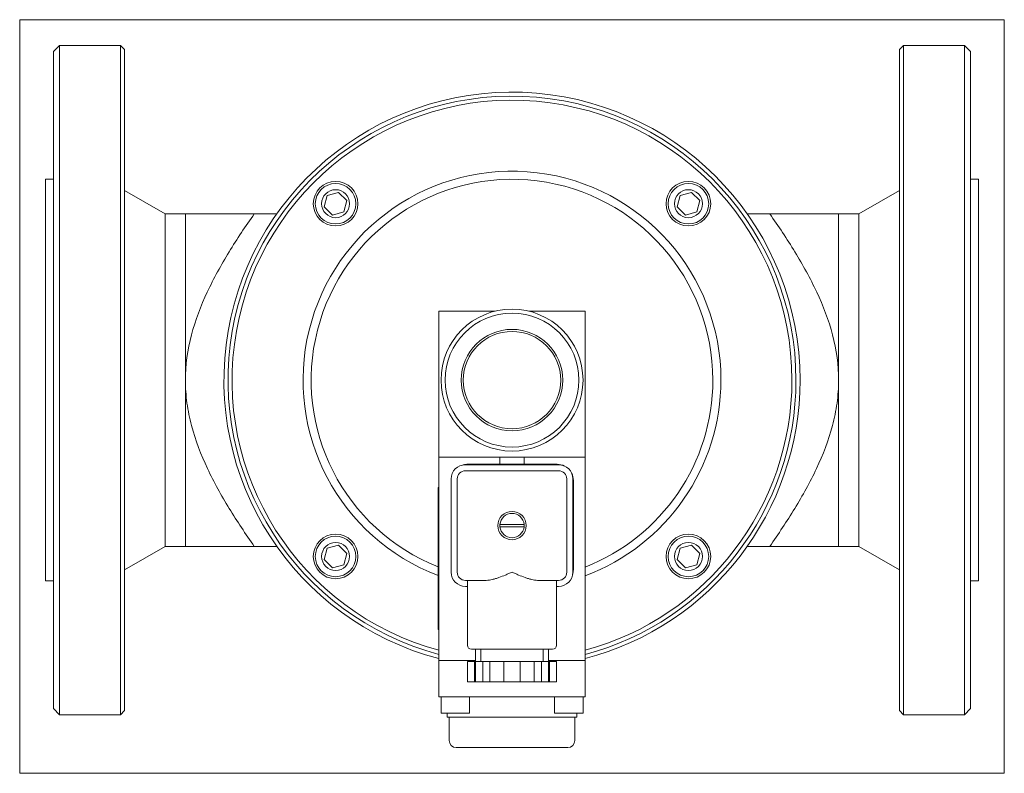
# Model space of a CAD drawing. Extents: x 84 to 327, y 58 to 244.
import ezdxf
from ezdxf.xclip import XClip

# ---------------------------------------------------------------- set-up
doc = ezdxf.new("R2010")
doc.units = 0
doc.header["$LTSCALE"] = 25.4
doc.header["$MEASUREMENT"] = 0
doc.header["$XCLIPFRAME"] = 2
doc.layers.get('0').update_dxf_attribs({"linetype": 'CONTINUOUS'})
for name, color, linetype in [('IMBUSM4X65', 7, 'CONTINUOUS'), ('NALEPKA_35X25', 7, 'CONTINUOUS'), ('OBUDOWA', 7, 'CONTINUOUS'), ('USZCZELKA', 7, 'CONTINUOUS'), ('USZCZELKA_COKOŁU', 7, 'CONTINUOUS'), ('WA_102_01_00_011', 7, 'CONTINUOUS'), ('WA_102_01_00_013', 7, 'CONTINUOUS'), ('WA_104_01_00_003', 7, 'CONTINUOUS'), ('WA_106_01_03BEZ_', 7, 'CONTINUOUS'), ('WA_209_01_00_003', 7, 'CONTINUOUS'), ('WA_209_01_00_007', 7, 'CONTINUOUS'), ('WA_209_01_00_012', 7, 'CONTINUOUS'), ('WA_209_02_00_007', 7, 'CONTINUOUS'), ('WKRĘT_M3X30', 7, 'CONTINUOUS'), ('Ś-008IMBUSM6X16', 7, 'CONTINUOUS'), ('ŚRUBA_DŁAWIKA', 7, 'CONTINUOUS')]:
    doc.layers.add(name, color=color, linetype=linetype)

# ---------------------------------------------------------------- blocks, each defined once
blk = doc.blocks.new('SE1')
at = {"layer": 'IMBUSM4X65', "color": 7, "linetype": 'CONTINUOUS', "lineweight": 0}
for p, q in [((188, 76.73), (188, 72.73)), ((195, 72.73), (195, 76.73)), ((216, 76.73), (216, 72.73)), ((223, 72.73), (223, 76.73)), ((195, 72.73), (188, 72.73)), ((223, 72.73), (216, 72.73))]:
    blk.add_line(p, q, dxfattribs=at)
at = {"layer": 'NALEPKA_35X25', "color": 7, "linetype": 'CONTINUOUS', "lineweight": 0}
for p, q in [((187.3, 128.33), (187.5, 128.33)), ((187.3, 126.33), (187.3, 128.33)), ((187.3, 95.33), (187.3, 126.33)), ((187.3, 93.33), (187.3, 95.33)), ((187.3, 93.33), (187.5, 93.33))]:
    blk.add_line(p, q, dxfattribs=at)
at = {"layer": 'OBUDOWA', "color": 7, "linetype": 'CONTINUOUS', "lineweight": 0}
for p, q in [((194, 132.46), (217, 132.46)), ((192, 107.46), (192, 130.46)), ((219, 130.46), (219, 107.46)), ((199.17, 105.46), (194, 105.46)), ((194.5, 105.46), (194.5, 89.46)), ((217, 105.46), (211.82, 105.46)), ((216.5, 89.46), (216.5, 105.46)), ((195.5, 88.46), (215.5, 88.46))]:
    blk.add_line(p, q, dxfattribs=at)
blk.add_circle((205.5, 118.96), 3.5, dxfattribs=at)
for centre, radius, start, end in [((194, 130.46), 2, 90, 180), ((217, 130.46), 2, 0, 90), ((194, 107.46), 2, 180, 270), ((217, 107.46), 2, 270, 360), ((195.5, 89.46), 1, 180, 270), ((215.5, 89.46), 1, 270, 360)]:
    blk.add_arc(centre, radius, start, end, dxfattribs=at)
for points, knots in [([(199.17, 105.46), (199.66, 105.46), (200.16, 105.54), (200.94, 105.73), (201.21, 105.81), (201.73, 105.97), (202, 106.06), (202.79, 106.34), (203.33, 106.55), (204.14, 106.88), (204.41, 107), (204.95, 107.23), (205.23, 107.34), (205.5, 107.46)], [0, 0, 0, 0, 0.25, 0.25, 0.375, 0.375, 0.5, 0.5, 0.75, 0.75, 0.875, 0.875, 1, 1, 1, 1]), ([(205.5, 107.46), (205.77, 107.34), (206.04, 107.23), (206.59, 107), (206.86, 106.88), (207.67, 106.55), (208.2, 106.34), (209, 106.06), (209.26, 105.97), (209.79, 105.81), (210.05, 105.73), (210.83, 105.54), (211.34, 105.46), (211.82, 105.46)], [0, 0, 0, 0, 0.125, 0.125, 0.25, 0.25, 0.5, 0.5, 0.625, 0.625, 0.75, 0.75, 1, 1, 1, 1])]:
    blk.add_open_spline(points, degree=3, knots=knots, dxfattribs=at)
at = {"layer": 'USZCZELKA', "color": 7, "linetype": 'CONTINUOUS', "lineweight": 0}
for p, q in [((217, 133.96), (194, 133.96)), ((190.5, 130.46), (190.5, 107.46)), ((220.5, 107.46), (220.5, 130.46)), ((194, 103.96), (194.5, 103.96)), ((216.5, 103.96), (217, 103.96))]:
    blk.add_line(p, q, dxfattribs=at)
for centre, start, end in [((194, 130.46), 90, 180), ((217, 130.46), 0, 90), ((194, 107.46), 180, 270), ((217, 107.46), 270, 360)]:
    blk.add_arc(centre, 3.5, start, end, dxfattribs=at)
at = {"layer": 'USZCZELKA_COKOŁU', "color": 7, "linetype": 'CONTINUOUS', "lineweight": 0}
for p, q in [((216.62, 134.08), (194.62, 134.08)), ((220.62, 108.08), (220.62, 130.08))]:
    blk.add_line(p, q, dxfattribs=at)
for centre, start, end in [((194.62, 130.08), 90, 106.2783), ((216.62, 130.08), 63.1628, 90), ((216.62, 130.08), 0, 26.8372), ((216.62, 108.08), 343.7217, 360)]:
    blk.add_arc(centre, 4, start, end, dxfattribs=at)
at = {"layer": 'WA_102_01_00_011', "color": 7, "linetype": 'CONTINUOUS', "lineweight": 0}
for radius in [17.5, 16.5, 12.5, 12]:
    blk.add_circle((205.5, 154.83), radius, dxfattribs=at)
at = {"layer": 'WA_102_01_00_013', "color": 7, "linetype": 'CONTINUOUS', "lineweight": 0}
for p, q in [((187.5, 171.83), (187.5, 135.83)), ((201.34, 171.83), (187.5, 171.83)), ((223.5, 171.83), (209.65, 171.83)), ((223.5, 135.83), (223.5, 171.83)), ((187.5, 135.83), (223.5, 135.83))]:
    blk.add_line(p, q, dxfattribs=at)
at = {"layer": 'WA_104_01_00_003', "color": 7, "linetype": 'CONTINUOUS', "lineweight": 0}
for centre in [(162.01, 198.32), (248.99, 198.32), (162.01, 111.35), (248.99, 111.35)]:
    blk.add_circle(centre, 5.5, dxfattribs=at)
for radius, start, end in [(70, 0, 255.0994), (69, 0, 254.8783), (51.5, 0, 249.3047), (49.5, 0, 248.4276), (69, 285.1217, 360), (70, 284.9006, 360), (51.5, 290.4576, 360), (49.5, 291.3237, 360)]:
    blk.add_arc((205.5, 154.83), radius, start, end, dxfattribs=at)
at = {"layer": 'WA_106_01_03BEZ_', "color": 7, "linetype": 'CONTINUOUS', "lineweight": 0}
for p, q in [((94, 237.33), (92.5, 235.83)), ((92.5, 73.83), (92.5, 235.83)), ((94, 237.33), (94, 72.33)), ((109, 237.33), (94, 237.33)), ((110, 236.33), (109, 237.33)), ((109, 72.33), (109, 237.33)), ((110, 73.33), (110, 236.33)), ((302, 237.33), (301, 236.33)), ((301, 73.33), (301, 236.33)), ((302, 237.33), (302, 72.33)), ((317, 237.33), (302, 237.33)), ((317, 72.33), (317, 237.33)), ((318.5, 235.83), (317, 237.33)), ((318.5, 235.83), (318.5, 73.83)), ((90.5, 105.33), (90.5, 204.33)), ((92.5, 204.33), (90.5, 204.33)), ((320.5, 204.33), (318.5, 204.33)), ((320.5, 105.33), (320.5, 204.33)), ((120, 195.83), (110, 201.61)), ((301, 201.61), (291, 195.83)), ((125, 195.83), (120, 195.83)), ((120, 113.83), (120, 195.83)), ((125, 154.83), (125, 195.83)), ((125, 195.83), (141.98, 195.83)), ((141.98, 195.83), (147.53, 195.83)), ((263.46, 195.83), (269.02, 195.83)), ((269.02, 195.83), (286, 195.83)), ((291, 195.83), (286, 195.83)), ((286, 154.83), (286, 195.83)), ((291, 113.83), (291, 195.83)), ((125, 113.83), (125, 154.83)), ((286, 113.83), (286, 154.83)), ((110, 108.06), (120, 113.83)), ((120, 113.83), (125, 113.83)), ((125, 113.83), (141.98, 113.83)), ((147.53, 113.83), (141.98, 113.83)), ((269.02, 113.83), (263.46, 113.83)), ((269.02, 113.83), (286, 113.83)), ((286, 113.83), (291, 113.83)), ((291, 113.83), (301, 108.06)), ((90.5, 105.33), (92.5, 105.33)), ((318.5, 105.33), (320.5, 105.33)), ((92.5, 73.83), (94, 72.33)), ((109, 72.33), (110, 73.33)), ((301, 73.33), (302, 72.33)), ((317, 72.33), (318.5, 73.83)), ((94, 72.33), (109, 72.33)), ((302, 72.33), (317, 72.33))]:
    blk.add_line(p, q, dxfattribs=at)
for start, end in [(0, 255.314), (284.686, 360)]:
    blk.add_arc((205.5, 154.83), 71, start, end, dxfattribs=at)
for points, knots in [([(125, 154.83), (125, 158.59), (125.52, 162.3), (127.45, 169.64), (128.8, 173.14), (131.98, 179.93), (133.8, 183.22), (137.73, 189.65), (139.82, 192.77), (141.98, 195.83)], [0, 0, 0, 0, 0.25, 0.25, 0.5, 0.5, 0.75, 0.75, 1, 1, 1, 1]), ([(269.02, 195.83), (271.18, 192.77), (273.27, 189.65), (277.19, 183.22), (279.02, 179.93), (282.2, 173.14), (283.55, 169.64), (285.47, 162.3), (286, 158.59), (286, 154.83)], [0, 0, 0, 0, 0.25, 0.25, 0.5, 0.5, 0.75, 0.75, 1, 1, 1, 1]), ([(141.98, 113.83), (139.82, 116.89), (137.75, 119.99), (133.85, 126.36), (132.04, 129.62), (128.84, 136.43), (127.46, 139.99), (126.02, 145.45), (125.64, 147.29), (125.13, 151.04), (125, 152.95), (125, 154.83)], [0, 0, 0, 0, 0.25, 0.25, 0.5, 0.5, 0.75, 0.75, 0.875, 0.875, 1, 1, 1, 1]), ([(286, 154.83), (286, 152.95), (285.87, 151.04), (285.35, 147.29), (284.97, 145.45), (283.54, 139.99), (282.16, 136.43), (278.96, 129.62), (277.14, 126.36), (273.25, 119.99), (271.17, 116.89), (269.02, 113.83)], [0, 0, 0, 0, 0.125, 0.125, 0.25, 0.25, 0.5, 0.5, 0.75, 0.75, 1, 1, 1, 1])]:
    blk.add_open_spline(points, degree=3, knots=knots, dxfattribs=at)
at = {"layer": 'WA_209_01_00_003', "color": 7, "linetype": 'CONTINUOUS', "lineweight": 0}
for p, q in [((187.5, 76.73), (187.5, 85.73)), ((187.5, 85.73), (196.5, 85.73)), ((214.5, 85.73), (223.5, 85.73)), ((223.5, 76.73), (223.5, 85.73)), ((187.5, 76.73), (223.5, 76.73)), ((189.5, 72.73), (189.5, 71.73)), ((221.5, 71.73), (189.5, 71.73)), ((221.5, 71.73), (221.5, 72.73))]:
    blk.add_line(p, q, dxfattribs=at)
at = {"layer": 'WA_209_01_00_007', "color": 7, "linetype": 'CONTINUOUS', "lineweight": 0}
for p, q in [((190, 71.73), (190, 65.98)), ((221, 65.98), (221, 71.73)), ((191.75, 64.23), (219.25, 64.23))]:
    blk.add_line(p, q, dxfattribs=at)
for centre, start, end in [((191.75, 65.98), 180, 270), ((219.25, 65.98), 270, 360)]:
    blk.add_arc(centre, 1.75, start, end, dxfattribs=at)
at = {"layer": 'WA_209_01_00_012', "color": 7, "linetype": 'CONTINUOUS', "lineweight": 0}
for p, q in [((202.5, 134.08), (202.5, 135.83)), ((208.5, 134.08), (208.5, 135.83))]:
    blk.add_line(p, q, dxfattribs=at)
at = {"layer": 'WA_209_02_00_007', "color": 7, "linetype": 'CONTINUOUS', "lineweight": 0}
for p, q in [((187.5, 135.83), (187.5, 85.73)), ((202.5, 135.83), (202.5, 134.08)), ((208.5, 134.08), (208.5, 135.83)), ((223.5, 135.83), (223.5, 85.73)), ((187.5, 85.73), (196.5, 85.73)), ((214.5, 85.73), (223.5, 85.73))]:
    blk.add_line(p, q, dxfattribs=at)
at = {"layer": 'WKRĘT_M3X30', "color": 7, "linetype": 'CONTINUOUS', "lineweight": 0}
for p, q in [((202.51, 119.26), (208.48, 119.26)), ((208.48, 118.66), (202.51, 118.66))]:
    blk.add_line(p, q, dxfattribs=at)
for start, end in [(5.7392, 174.2608), (174.2608, 185.7392), (354.2608, 5.7392), (185.7392, 354.2608)]:
    blk.add_arc((205.5, 118.96), 3, start, end, dxfattribs=at)
at = {"layer": 'Ś-008IMBUSM6X16', "color": 7, "linetype": 'CONTINUOUS', "lineweight": 0}
for p, q in [((159.97, 200.36), (159.22, 197.57)), ((162.76, 201.11), (159.97, 200.36)), ((164.8, 199.07), (162.76, 201.11)), ((164.05, 196.28), (164.8, 199.07)), ((246.94, 200.36), (246.2, 197.57)), ((249.73, 201.11), (246.94, 200.36)), ((251.77, 199.07), (249.73, 201.11)), ((251.03, 196.28), (251.77, 199.07)), ((159.22, 197.57), (161.26, 195.53)), ((246.2, 197.57), (248.24, 195.53)), ((161.26, 195.53), (164.05, 196.28)), ((248.24, 195.53), (251.03, 196.28)), ((162.76, 114.14), (159.97, 113.39)), ((164.8, 112.09), (162.76, 114.14)), ((249.73, 114.14), (246.94, 113.39)), ((251.77, 112.09), (249.73, 114.14)), ((159.97, 113.39), (159.22, 110.6)), ((164.05, 109.31), (164.8, 112.09)), ((246.94, 113.39), (246.2, 110.6)), ((251.03, 109.31), (251.77, 112.09)), ((159.22, 110.6), (161.26, 108.56)), ((161.26, 108.56), (164.05, 109.31)), ((246.2, 110.6), (248.24, 108.56)), ((248.24, 108.56), (251.03, 109.31))]:
    blk.add_line(p, q, dxfattribs=at)
for centre, radius in [((162.01, 198.32), 5), ((162.01, 198.32), 3.45), ((248.99, 198.32), 5), ((248.99, 198.32), 3.45), ((162.01, 111.35), 5), ((162.01, 111.35), 3.45), ((248.99, 111.35), 5), ((248.99, 111.35), 3.45)]:
    blk.add_circle(centre, radius, dxfattribs=at)
at = {"layer": 'ŚRUBA_DŁAWIKA', "color": 7, "linetype": 'CONTINUOUS', "lineweight": 0}
for p, q in [((196.5, 88.46), (196.5, 85.46)), ((197.85, 88.46), (197.85, 85.46)), ((213.15, 88.46), (213.15, 85.46)), ((214.5, 85.46), (214.5, 88.46)), ((196.27, 85.46), (194.53, 85.46)), ((194.53, 80.46), (194.53, 85.46)), ((196.27, 85.46), (196.27, 80.46)), ((196.53, 85.46), (196.27, 85.46)), ((196.53, 85.46), (196.53, 80.46)), ((198.27, 85.46), (196.53, 85.46)), ((200.01, 85.46), (198.27, 85.46)), ((198.27, 80.46), (198.27, 85.46)), ((203.5, 85.46), (200.01, 85.46)), ((200.01, 80.46), (200.01, 85.46)), ((207.5, 85.46), (203.5, 85.46)), ((203.5, 85.46), (203.5, 80.46)), ((207.5, 80.46), (207.5, 85.46)), ((210.98, 85.46), (207.5, 85.46)), ((212.73, 85.46), (210.98, 85.46)), ((210.98, 80.46), (210.98, 85.46)), ((214.47, 85.46), (212.73, 85.46)), ((212.73, 85.46), (212.73, 80.46)), ((214.73, 85.46), (214.47, 85.46)), ((214.47, 85.46), (214.47, 80.46)), ((216.47, 85.46), (214.73, 85.46)), ((214.73, 80.46), (214.73, 85.46)), ((216.47, 80.46), (216.47, 85.46)), ((196.27, 80.46), (194.53, 80.46)), ((196.53, 80.46), (196.27, 80.46)), ((198.27, 80.46), (196.53, 80.46)), ((200.01, 80.46), (198.27, 80.46)), ((203.5, 80.46), (200.01, 80.46)), ((207.5, 80.46), (203.5, 80.46)), ((210.98, 80.46), (207.5, 80.46)), ((212.73, 80.46), (210.98, 80.46)), ((214.47, 80.46), (212.73, 80.46)), ((214.73, 80.46), (214.47, 80.46)), ((216.47, 80.46), (214.73, 80.46))]:
    blk.add_line(p, q, dxfattribs=at)

msp = doc.modelspace()

# ---------------------------------------------------------------- block references
at = {"color": 0, "lineweight": 0}
ref = msp.add_blockref('SE1', (0, 0), dxfattribs=at)
XClip(ref).set_block_clipping_path([(84.148249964, 57.8839233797), (326.8482541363, 243.6839254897)])
ref.dxf.unprotected_set("ltscale", 0)

doc.saveas('drawing.dxf')
